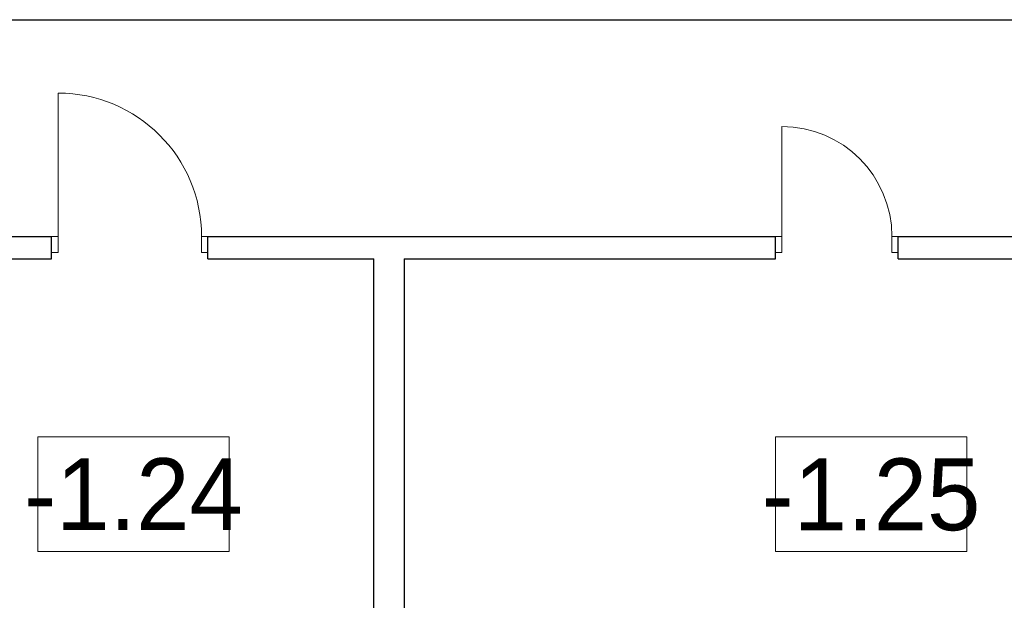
# Model space of a CAD drawing. Extents: x -21260 to 35740, y -2672 to 187028.
# Tile 21 of 120: x 16744 to 22919, y 13434 to 17076. Entities that reach past the tile are written whole.
import ezdxf

# ---------------------------------------------------------------- set-up
doc = ezdxf.new("R2010")
doc.units = 0
doc.header["$MEASUREMENT"] = 0
for name, color, linetype, lineweight in [('Arch opisy_Nr_Pióra__1', 7, 'Continuous', 25), ('Arch opisy_Nr_Pióra__21', 7, 'Continuous', 13), ('INWENT. DRZWI_Nr_Pióra__21', 7, 'Continuous', 13), ('INWENT.ŚCIANY_Nr_Pióra__1', 7, 'Continuous', 25)]:
    doc.layers.add(name, color=color, linetype=linetype, lineweight=lineweight)
doc.styles.add('GENERATED_STYLE_3', font='txt')

msp = doc.modelspace()

# ---------------------------------------------------------------- linework, layer by layer
at = {"layer": 'Arch opisy_Nr_Pióra__21', "linetype": 'Continuous'}
for p, q in [((18057.9, 14459.8), (16857.9, 14459.8)), ((16857.9, 14459.8), (16857.9, 13739.8)), ((18057.9, 13739.8), (18057.9, 14459.8)), ((22683.7, 14459.8), (21483.7, 14459.8)), ((21483.7, 14459.8), (21483.7, 13739.8)), ((22683.7, 13739.8), (22683.7, 14459.8)), ((16857.9, 13739.8), (18057.9, 13739.8)), ((21483.7, 13739.8), (22683.7, 13739.8))]:
    msp.add_line(p, q, dxfattribs=at)
at = {"layer": 'INWENT. DRZWI_Nr_Pióra__21', "linetype": 'Continuous'}
for p, q in [((16984.1, 15715.9), (16984.1, 16615.9)), ((21524.1, 15715.9), (21524.1, 16405.9)), ((16984.1, 15715.9), (16944.1, 15715.9)), ((16984.1, 15715.9), (16984.1, 15615.9)), ((17884.1, 15715.9), (17884.1, 15615.9)), ((17884.1, 15715.9), (17924.1, 15715.9)), ((21524.1, 15715.9), (21484.1, 15715.9)), ((21524.1, 15715.9), (21524.1, 15615.9)), ((22214.1, 15715.9), (22214.1, 15615.9)), ((22214.1, 15715.9), (22254.1, 15715.9)), ((16984.1, 15615.9), (16944.1, 15615.9)), ((17884.1, 15615.9), (17924.1, 15615.9)), ((21524.1, 15615.9), (21484.1, 15615.9)), ((22214.1, 15615.9), (22254.1, 15615.9))]:
    msp.add_line(p, q, dxfattribs=at)
for centre, radius in [((16984.1, 15715.9), 900), ((21524.1, 15715.9), 690)]:
    msp.add_arc(centre, radius, 0, 90, dxfattribs=at)
at = {"layer": 'INWENT.ŚCIANY_Nr_Pióra__1', "linetype": 'Continuous'}
for p, q in [((15944.1, 17075.9), (27634.1, 17075.9)), ((15944.1, 15715.9), (16944.1, 15715.9)), ((16944.1, 15575.9), (16944.1, 15715.9)), ((17924.1, 15575.9), (17924.1, 15715.9)), ((17924.1, 15715.9), (21484.1, 15715.9)), ((21484.1, 15575.9), (21484.1, 15715.9)), ((22254.1, 15575.9), (22254.1, 15715.9)), ((22254.1, 15715.9), (26494.1, 15715.9)), ((15944.1, 15575.9), (16944.1, 15575.9)), ((17924.1, 15575.9), (18964.1, 15575.9)), ((18964.1, 11965.9), (18964.1, 15575.9)), ((19154.1, 15575.9), (19154.1, 11965.9)), ((19154.1, 15575.9), (21484.1, 15575.9)), ((22254.1, 15575.9), (25094.1, 15575.9))]:
    msp.add_line(p, q, dxfattribs=at)

# ---------------------------------------------------------------- texts
at = {"layer": 'Arch opisy_Nr_Pióra__1', "linetype": 'Continuous', "char_height": 450, "attachment_point": 8, "style": 'GENERATED_STYLE_3'}
for s, insert in [('{-1.24}', (17457.9, 13874.8)), ('{-1.25}', (22083.7, 13867.1))]:
    msp.add_mtext(s, dxfattribs=dict(at, insert=insert))

doc.saveas('drawing.dxf')
